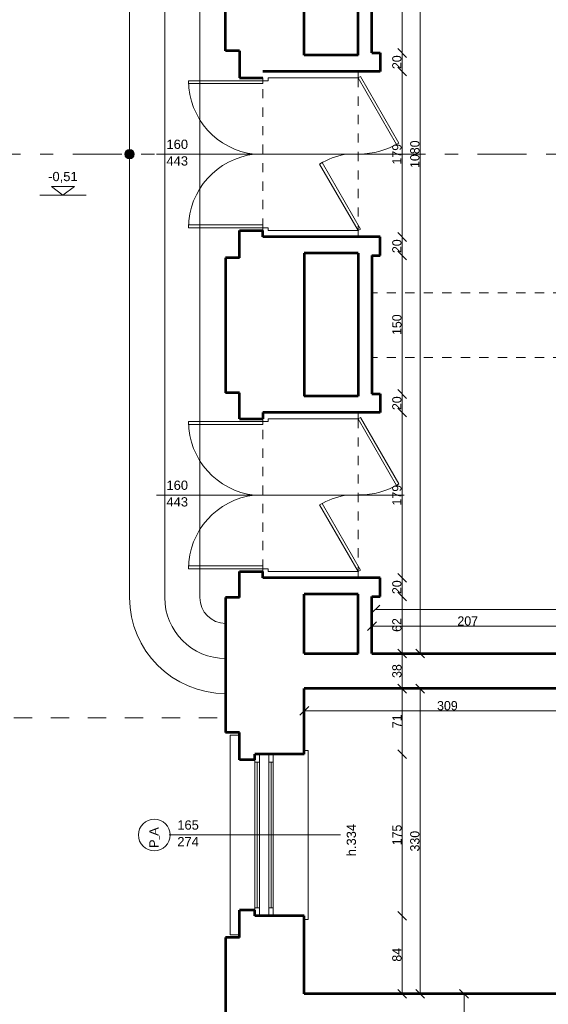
# Model space of a CAD drawing. Header units: inches. Extents: x -21887 to 84279, y -131485 to 67836.
# Tile 51 of 256: x -9625 to -3914, y 67 to 10716. Entities that reach past the tile are written whole.
import ezdxf

# ---------------------------------------------------------------- set-up
doc = ezdxf.new("R2010")
doc.units = ezdxf.units.IN
doc.header["$MEASUREMENT"] = 0
for name, pattern in [('Dashed', [400, 200, -200]), ('Dashed copy', [200, 100, -100]), ('Double Dashed', [1093.611073, 529.166651, -211.666656, 141.111112, -211.666656]), ('Long Dashed', [1058.333302, 634.99999, -423.333311])]:
    doc.linetypes.add(name, pattern=pattern)
doc.layers.get('0').update_dxf_attribs({"lineweight": 13})
doc.layers.get('Defpoints').update_dxf_attribs({"lineweight": 13})
for name, color, linetype, lineweight in [('AI_MURY', 7, 'Continuous', 53), ('Dimensioning', 7, 'Continuous', 13), ('DRZWI', 7, 'Continuous', 13), ('PODCIAGI', 7, 'Continuous', 13), ('schodzy', 7, 'Continuous', 13)]:
    doc.layers.add(name, color=color, linetype=linetype, lineweight=lineweight)
doc.styles.add('GENERATED_STYLE_7', font='txt')
doc.styles.add('Style-Courier New', font='txt')
doc.dimstyles.new('Dimstyle_4', dxfattribs={"dimtxt": 100, "dimasz": 95, "dimexe": 0, "dimexo": 0, "dimgap": 0.09, "dimtad": 1, "dimdec": 0, "dimlfac": 0.1, "dimzin": 0, "dimdsep": 46, "dimlunit": 5, "dimtxsty": 'GENERATED_STYLE_7', "dimblk": 'ARROWHEAD_6', "dimcen": 0.09, "dimclrd": 161, "dimclre": 161, "dimclrt": 7, "dimadec": 0, "dimazin": 0, "dimtfac": 1, "dimtdec": 0, "dimtmove": 0, "dimatfit": 3, "dimfxl": 0, "dimtolj": 1, "dimtzin": 0, "dimarcsym": 0})
doc.dimstyles.new('Dimstyle_5', dxfattribs={"dimtxt": 100, "dimasz": 95, "dimexe": 0.18, "dimexo": 0, "dimgap": 0.09, "dimtad": 1, "dimtih": 1, "dimtoh": 1, "dimdec": 0, "dimlfac": 0.1, "dimzin": 0, "dimdsep": 46, "dimlunit": 5, "dimtxsty": 'GENERATED_STYLE_7', "dimblk": 'ARROWHEAD_6', "dimcen": 0.09, "dimclrd": 161, "dimclre": 161, "dimclrt": 7, "dimadec": 0, "dimazin": 0, "dimtfac": 1, "dimtdec": 0, "dimtmove": 0, "dimatfit": 3, "dimfxl": 0, "dimtolj": 1, "dimtzin": 0, "dimarcsym": 0})

# ---------------------------------------------------------------- blocks, each defined once
blk = doc.blocks.new('ARROWHEAD_6')
at = {"color": 0, "linetype": 'Continuous'}
for p, q in [((0, 0), (-1, 0)), ((-0.5, -0.5), (0.5, 0.5))]:
    blk.add_line(p, q, dxfattribs=at)
blk = doc.blocks.new('*U185')
at = {"layer": 'Defpoints', "color": 0, "linetype": 'Continuous'}
for p in [(-6716, 1023), (-5492, 1023), (-5492, 181)]:
    blk.add_point(p, dxfattribs=at)
at = {"layer": 'Dimensioning', "color": 161, "linetype": 'Continuous', "lineweight": -2}
for p, q in [((-5493, 1023), (-5492, 1023)), ((-5492, 276), (-5492, 928))]:
    blk.add_line(p, q, dxfattribs=at)
at = {"layer": 'Dimensioning', "color": 161, "linetype": 'Continuous', "lineweight": -2, "xscale": 95, "yscale": 95, "zscale": 95}
for p, rotation in [((-5492, 1023), 90), ((-5492, 181), 270)]:
    blk.add_blockref('ARROWHEAD_6', p, dxfattribs=dict(at, rotation=rotation))
at = {"layer": 'Dimensioning', "color": 7, "linetype": 'Continuous', "insert": (-5549, 602), "char_height": 100, "attachment_point": 5, "rotation": 90, "style": 'GENERATED_STYLE_7'}
blk.add_mtext('84', dxfattribs=at)
blk = doc.blocks.new('*D1915')
at = {"layer": 'Defpoints'}
for p in [(-6716, 1023), (-5492, 1023), (-5492, 602), (-5492, 181)]:
    blk.add_point(p, dxfattribs=at)
at = {"layer": 'Dimensioning', "color": 161, "linetype": 'Continuous'}
blk.add_blockref('*U185', (0, 0), dxfattribs=at)
blk = doc.blocks.new('*U186')
at = {"layer": 'Defpoints', "color": 0, "linetype": 'Continuous'}
for p in [(-6741, 2773), (-5492, 2773), (-6716, 1023)]:
    blk.add_point(p, dxfattribs=at)
at = {"layer": 'Dimensioning', "color": 161, "linetype": 'Continuous', "lineweight": -2}
for p, q in [((-5493, 2773), (-5492, 2773)), ((-5492, 1118), (-5492, 2678)), ((-5493, 1023), (-5492, 1023))]:
    blk.add_line(p, q, dxfattribs=at)
at = {"layer": 'Dimensioning', "color": 161, "linetype": 'Continuous', "lineweight": -2, "xscale": 95, "yscale": 95, "zscale": 95}
for p, rotation in [((-5492, 2773), 90), ((-5492, 1023), 270)]:
    blk.add_blockref('ARROWHEAD_6', p, dxfattribs=dict(at, rotation=rotation))
at = {"layer": 'Dimensioning', "color": 7, "linetype": 'Continuous', "insert": (-5548, 1898), "char_height": 100, "attachment_point": 5, "rotation": 90, "style": 'GENERATED_STYLE_7'}
blk.add_mtext('175', dxfattribs=at)
blk = doc.blocks.new('*D1916')
at = {"layer": 'Defpoints'}
for p in [(-6741, 2773), (-5492, 2773), (-5492, 1898), (-6716, 1023)]:
    blk.add_point(p, dxfattribs=at)
at = {"layer": 'Dimensioning', "color": 161, "linetype": 'Continuous'}
blk.add_blockref('*U186', (0, 0), dxfattribs=at)
blk = doc.blocks.new('*U187')
at = {"layer": 'Defpoints', "color": 0, "linetype": 'Continuous'}
for p in [(-5492, 3481), (-5474, 3481), (-6741, 2773)]:
    blk.add_point(p, dxfattribs=at)
at = {"layer": 'Dimensioning', "color": 161, "linetype": 'Continuous', "lineweight": -2}
for p, q in [((-5492, 3481), (-5492, 3481)), ((-5492, 2868), (-5492, 3386)), ((-5493, 2773), (-5492, 2773))]:
    blk.add_line(p, q, dxfattribs=at)
at = {"layer": 'Dimensioning', "color": 161, "linetype": 'Continuous', "lineweight": -2, "xscale": 95, "yscale": 95, "zscale": 95}
for p, rotation in [((-5492, 3481), 90), ((-5492, 2773), 270)]:
    blk.add_blockref('ARROWHEAD_6', p, dxfattribs=dict(at, rotation=rotation))
at = {"layer": 'Dimensioning', "color": 7, "linetype": 'Continuous', "insert": (-5547, 3127), "char_height": 100, "attachment_point": 5, "rotation": 90, "style": 'GENERATED_STYLE_7'}
blk.add_mtext('71', dxfattribs=at)
blk = doc.blocks.new('*D1917')
at = {"layer": 'Defpoints'}
for p in [(-5492, 3481), (-5474, 3481), (-5492, 3127), (-6741, 2773)]:
    blk.add_point(p, dxfattribs=at)
at = {"layer": 'Dimensioning', "color": 161, "linetype": 'Continuous'}
blk.add_blockref('*U187', (0, 0), dxfattribs=at)
blk = doc.blocks.new('*U188')
at = {"layer": 'Defpoints', "color": 0, "linetype": 'Continuous'}
for p in [(-5492, 3861), (-5474, 3861), (-5474, 3481)]:
    blk.add_point(p, dxfattribs=at)
at = {"layer": 'Dimensioning', "color": 161, "linetype": 'Continuous', "lineweight": -2}
for p, q in [((-5492, 3861), (-5492, 3861)), ((-5492, 3576), (-5492, 3766)), ((-5492, 3481), (-5492, 3481))]:
    blk.add_line(p, q, dxfattribs=at)
at = {"layer": 'Dimensioning', "color": 161, "linetype": 'Continuous', "lineweight": -2, "xscale": 95, "yscale": 95, "zscale": 95}
for p, rotation in [((-5492, 3861), 90), ((-5492, 3481), 270)]:
    blk.add_blockref('ARROWHEAD_6', p, dxfattribs=dict(at, rotation=rotation))
at = {"layer": 'Dimensioning', "color": 7, "linetype": 'Continuous', "insert": (-5549, 3671), "char_height": 100, "attachment_point": 5, "rotation": 90, "style": 'GENERATED_STYLE_7'}
blk.add_mtext('38', dxfattribs=at)
blk = doc.blocks.new('*D1918')
at = {"layer": 'Defpoints'}
for p in [(-5492, 3861), (-5474, 3861), (-5492, 3671), (-5474, 3481)]:
    blk.add_point(p, dxfattribs=at)
at = {"layer": 'Dimensioning', "color": 161, "linetype": 'Continuous'}
blk.add_blockref('*U188', (0, 0), dxfattribs=at)
blk = doc.blocks.new('*U189')
at = {"layer": 'Defpoints', "color": 0, "linetype": 'Continuous'}
for p in [(-5729, 4478), (-5492, 4478), (-5474, 3861)]:
    blk.add_point(p, dxfattribs=at)
at = {"layer": 'Dimensioning', "color": 161, "linetype": 'Continuous', "lineweight": -2}
for p, q in [((-5493, 4478), (-5492, 4478)), ((-5492, 3956), (-5492, 4383)), ((-5492, 3861), (-5492, 3861))]:
    blk.add_line(p, q, dxfattribs=at)
at = {"layer": 'Dimensioning', "color": 161, "linetype": 'Continuous', "lineweight": -2, "xscale": 95, "yscale": 95, "zscale": 95}
for p, rotation in [((-5492, 4478), 90), ((-5492, 3861), 270)]:
    blk.add_blockref('ARROWHEAD_6', p, dxfattribs=dict(at, rotation=rotation))
at = {"layer": 'Dimensioning', "color": 7, "linetype": 'Continuous', "insert": (-5549, 4169), "char_height": 100, "attachment_point": 5, "rotation": 90, "style": 'GENERATED_STYLE_7'}
blk.add_mtext('62', dxfattribs=at)
blk = doc.blocks.new('*D1919')
at = {"layer": 'Defpoints'}
for p in [(-5729, 4478), (-5492, 4478), (-5492, 4169), (-5474, 3861)]:
    blk.add_point(p, dxfattribs=at)
at = {"layer": 'Dimensioning', "color": 161, "linetype": 'Continuous'}
blk.add_blockref('*U189', (0, 0), dxfattribs=at)
blk = doc.blocks.new('*U190')
at = {"layer": 'Defpoints', "color": 0, "linetype": 'Continuous'}
for p in [(-5729, 4678), (-5492, 4678), (-5729, 4478)]:
    blk.add_point(p, dxfattribs=at)
at = {"layer": 'Dimensioning', "color": 161, "linetype": 'Continuous', "lineweight": -2}
for p, q in [((-5493, 4678), (-5492, 4678)), ((-5492, 4573), (-5492, 4583)), ((-5493, 4478), (-5492, 4478))]:
    blk.add_line(p, q, dxfattribs=at)
at = {"layer": 'Dimensioning', "color": 161, "linetype": 'Continuous', "lineweight": -2, "xscale": 95, "yscale": 95, "zscale": 95}
for p, rotation in [((-5492, 4678), 90), ((-5492, 4478), 270)]:
    blk.add_blockref('ARROWHEAD_6', p, dxfattribs=dict(at, rotation=rotation))
at = {"layer": 'Dimensioning', "color": 7, "linetype": 'Continuous', "insert": (-5549, 4578), "char_height": 100, "attachment_point": 5, "rotation": 90, "style": 'GENERATED_STYLE_7'}
blk.add_mtext('20', dxfattribs=at)
blk = doc.blocks.new('*D1920')
at = {"layer": 'Defpoints'}
for p in [(-5729, 4678), (-5492, 4678), (-5729, 4478), (-5492, 4578)]:
    blk.add_point(p, dxfattribs=at)
at = {"layer": 'Dimensioning', "color": 161, "linetype": 'Continuous'}
blk.add_blockref('*U190', (0, 0), dxfattribs=at)
blk = doc.blocks.new('*U191')
at = {"layer": 'Defpoints', "color": 0, "linetype": 'Continuous'}
for p in [(-5729, 6468), (-5492, 6468), (-5729, 4678)]:
    blk.add_point(p, dxfattribs=at)
at = {"layer": 'Dimensioning', "color": 161, "linetype": 'Continuous', "lineweight": -2}
for p, q in [((-5493, 6468), (-5492, 6468)), ((-5492, 4773), (-5492, 6373)), ((-5493, 4678), (-5492, 4678))]:
    blk.add_line(p, q, dxfattribs=at)
at = {"layer": 'Dimensioning', "color": 161, "linetype": 'Continuous', "lineweight": -2, "xscale": 95, "yscale": 95, "zscale": 95}
for p, rotation in [((-5492, 6468), 90), ((-5492, 4678), 270)]:
    blk.add_blockref('ARROWHEAD_6', p, dxfattribs=dict(at, rotation=rotation))
at = {"layer": 'Dimensioning', "color": 7, "linetype": 'Continuous', "insert": (-5549, 5573), "char_height": 100, "attachment_point": 5, "rotation": 90, "style": 'GENERATED_STYLE_7'}
blk.add_mtext('179', dxfattribs=at)
blk = doc.blocks.new('*D1921')
at = {"layer": 'Defpoints'}
for p in [(-5729, 6468), (-5492, 6468), (-5492, 5573), (-5729, 4678)]:
    blk.add_point(p, dxfattribs=at)
at = {"layer": 'Dimensioning', "color": 161, "linetype": 'Continuous'}
blk.add_blockref('*U191', (0, 0), dxfattribs=at)
blk = doc.blocks.new('*U192')
at = {"layer": 'Defpoints', "color": 0, "linetype": 'Continuous'}
for p in [(-5729, 6668), (-5492, 6668), (-5729, 6468)]:
    blk.add_point(p, dxfattribs=at)
at = {"layer": 'Dimensioning', "color": 161, "linetype": 'Continuous', "lineweight": -2}
for p, q in [((-5493, 6668), (-5492, 6668)), ((-5492, 6563), (-5492, 6573)), ((-5493, 6468), (-5492, 6468))]:
    blk.add_line(p, q, dxfattribs=at)
at = {"layer": 'Dimensioning', "color": 161, "linetype": 'Continuous', "lineweight": -2, "xscale": 95, "yscale": 95, "zscale": 95}
for p, rotation in [((-5492, 6668), 90), ((-5492, 6468), 270)]:
    blk.add_blockref('ARROWHEAD_6', p, dxfattribs=dict(at, rotation=rotation))
at = {"layer": 'Dimensioning', "color": 7, "linetype": 'Continuous', "insert": (-5549, 6568), "char_height": 100, "attachment_point": 5, "rotation": 90, "style": 'GENERATED_STYLE_7'}
blk.add_mtext('20', dxfattribs=at)
blk = doc.blocks.new('*D1922')
at = {"layer": 'Defpoints'}
for p in [(-5729, 6668), (-5492, 6668), (-5492, 6568), (-5729, 6468)]:
    blk.add_point(p, dxfattribs=at)
at = {"layer": 'Dimensioning', "color": 161, "linetype": 'Continuous'}
blk.add_blockref('*U192', (0, 0), dxfattribs=at)
blk = doc.blocks.new('*U193')
at = {"layer": 'Defpoints', "color": 0, "linetype": 'Continuous'}
for p in [(-5729, 8166), (-5492, 8166), (-5729, 6668)]:
    blk.add_point(p, dxfattribs=at)
at = {"layer": 'Dimensioning', "color": 161, "linetype": 'Continuous', "lineweight": -2}
for p, q in [((-5493, 8166), (-5492, 8166)), ((-5492, 6763), (-5492, 8071)), ((-5493, 6668), (-5492, 6668))]:
    blk.add_line(p, q, dxfattribs=at)
at = {"layer": 'Dimensioning', "color": 161, "linetype": 'Continuous', "lineweight": -2, "xscale": 95, "yscale": 95, "zscale": 95}
for p, rotation in [((-5492, 8166), 90), ((-5492, 6668), 270)]:
    blk.add_blockref('ARROWHEAD_6', p, dxfattribs=dict(at, rotation=rotation))
at = {"layer": 'Dimensioning', "color": 7, "linetype": 'Continuous', "insert": (-5549, 7417), "char_height": 100, "attachment_point": 5, "rotation": 90, "style": 'GENERATED_STYLE_7'}
blk.add_mtext('150', dxfattribs=at)
blk = doc.blocks.new('*D1923')
at = {"layer": 'Defpoints'}
for p in [(-5729, 8166), (-5492, 8166), (-5492, 7417), (-5729, 6668)]:
    blk.add_point(p, dxfattribs=at)
at = {"layer": 'Dimensioning', "color": 161, "linetype": 'Continuous'}
blk.add_blockref('*U193', (0, 0), dxfattribs=at)
blk = doc.blocks.new('*U194')
at = {"layer": 'Defpoints', "color": 0, "linetype": 'Continuous'}
for p in [(-5729, 8366), (-5492, 8366), (-5729, 8166)]:
    blk.add_point(p, dxfattribs=at)
at = {"layer": 'Dimensioning', "color": 161, "linetype": 'Continuous', "lineweight": -2}
for p, q in [((-5493, 8366), (-5492, 8366)), ((-5492, 8261), (-5492, 8271)), ((-5493, 8166), (-5492, 8166))]:
    blk.add_line(p, q, dxfattribs=at)
at = {"layer": 'Dimensioning', "color": 161, "linetype": 'Continuous', "lineweight": -2, "xscale": 95, "yscale": 95, "zscale": 95}
for p, rotation in [((-5492, 8366), 90), ((-5492, 8166), 270)]:
    blk.add_blockref('ARROWHEAD_6', p, dxfattribs=dict(at, rotation=rotation))
at = {"layer": 'Dimensioning', "color": 7, "linetype": 'Continuous', "insert": (-5549, 8266), "char_height": 100, "attachment_point": 5, "rotation": 90, "style": 'GENERATED_STYLE_7'}
blk.add_mtext('20', dxfattribs=at)
blk = doc.blocks.new('*D1924')
at = {"layer": 'Defpoints'}
for p in [(-5729, 8366), (-5492, 8366), (-5492, 8266), (-5729, 8166)]:
    blk.add_point(p, dxfattribs=at)
at = {"layer": 'Dimensioning', "color": 161, "linetype": 'Continuous'}
blk.add_blockref('*U194', (0, 0), dxfattribs=at)
blk = doc.blocks.new('*U195')
at = {"layer": 'Defpoints', "color": 0, "linetype": 'Continuous'}
for p in [(-5729, 10156), (-5492, 10156), (-5729, 8366)]:
    blk.add_point(p, dxfattribs=at)
at = {"layer": 'Dimensioning', "color": 161, "linetype": 'Continuous', "lineweight": -2}
for p, q in [((-5493, 10156), (-5492, 10156)), ((-5492, 8461), (-5492, 10061)), ((-5493, 8366), (-5492, 8366))]:
    blk.add_line(p, q, dxfattribs=at)
at = {"layer": 'Dimensioning', "color": 161, "linetype": 'Continuous', "lineweight": -2, "xscale": 95, "yscale": 95, "zscale": 95}
for p, rotation in [((-5492, 10156), 90), ((-5492, 8366), 270)]:
    blk.add_blockref('ARROWHEAD_6', p, dxfattribs=dict(at, rotation=rotation))
at = {"layer": 'Dimensioning', "color": 7, "linetype": 'Continuous', "insert": (-5549, 9261), "char_height": 100, "attachment_point": 5, "rotation": 90, "style": 'GENERATED_STYLE_7'}
blk.add_mtext('179', dxfattribs=at)
blk = doc.blocks.new('*D1925')
at = {"layer": 'Defpoints'}
for p in [(-5729, 10156), (-5492, 10156), (-5492, 9261), (-5729, 8366)]:
    blk.add_point(p, dxfattribs=at)
at = {"layer": 'Dimensioning', "color": 161, "linetype": 'Continuous'}
blk.add_blockref('*U195', (0, 0), dxfattribs=at)
blk = doc.blocks.new('*U196')
at = {"layer": 'Defpoints', "color": 0, "linetype": 'Continuous'}
for p in [(-5729, 10356), (-5492, 10356), (-5729, 10156)]:
    blk.add_point(p, dxfattribs=at)
at = {"layer": 'Dimensioning', "color": 161, "linetype": 'Continuous', "lineweight": -2}
for p, q in [((-5493, 10356), (-5492, 10356)), ((-5492, 10251), (-5492, 10261)), ((-5493, 10156), (-5492, 10156))]:
    blk.add_line(p, q, dxfattribs=at)
at = {"layer": 'Dimensioning', "color": 161, "linetype": 'Continuous', "lineweight": -2, "xscale": 95, "yscale": 95, "zscale": 95}
for p, rotation in [((-5492, 10356), 90), ((-5492, 10156), 270)]:
    blk.add_blockref('ARROWHEAD_6', p, dxfattribs=dict(at, rotation=rotation))
at = {"layer": 'Dimensioning', "color": 7, "linetype": 'Continuous', "insert": (-5549, 10256), "char_height": 100, "attachment_point": 5, "rotation": 90, "style": 'GENERATED_STYLE_7'}
blk.add_mtext('20', dxfattribs=at)
blk = doc.blocks.new('*D1926')
at = {"layer": 'Defpoints'}
for p in [(-5729, 10356), (-5492, 10356), (-5492, 10256), (-5729, 10156)]:
    blk.add_point(p, dxfattribs=at)
at = {"layer": 'Dimensioning', "color": 161, "linetype": 'Continuous'}
blk.add_blockref('*U196', (0, 0), dxfattribs=at)
blk = doc.blocks.new('*U197')
at = {"layer": 'Defpoints', "color": 0, "linetype": 'Continuous'}
for p in [(-5729, 11853), (-5492, 11853), (-5729, 10356)]:
    blk.add_point(p, dxfattribs=at)
at = {"layer": 'Dimensioning', "color": 161, "linetype": 'Continuous', "lineweight": -2}
for p, q in [((-5493, 11853), (-5492, 11853)), ((-5492, 10451), (-5492, 11758)), ((-5493, 10356), (-5492, 10356))]:
    blk.add_line(p, q, dxfattribs=at)
at = {"layer": 'Dimensioning', "color": 161, "linetype": 'Continuous', "lineweight": -2, "xscale": 95, "yscale": 95, "zscale": 95}
for p, rotation in [((-5492, 11853), 90), ((-5492, 10356), 270)]:
    blk.add_blockref('ARROWHEAD_6', p, dxfattribs=dict(at, rotation=rotation))
at = {"layer": 'Dimensioning', "color": 7, "linetype": 'Continuous', "insert": (-5549, 11104), "char_height": 100, "attachment_point": 5, "rotation": 90, "style": 'GENERATED_STYLE_7'}
blk.add_mtext('150', dxfattribs=at)
blk = doc.blocks.new('*D1927')
at = {"layer": 'Defpoints'}
for p in [(-5729, 11853), (-5492, 11853), (-5492, 11104), (-5729, 10356)]:
    blk.add_point(p, dxfattribs=at)
at = {"layer": 'Dimensioning', "color": 161, "linetype": 'Continuous'}
blk.add_blockref('*U197', (0, 0), dxfattribs=at)
blk = doc.blocks.new('*U238')
at = {"layer": 'Defpoints', "color": 0, "linetype": 'Continuous'}
for p in [(-5298, 3481), (-5298, 3481), (-5298, 181)]:
    blk.add_point(p, dxfattribs=at)
at = {"layer": 'Dimensioning', "color": 161, "linetype": 'Continuous', "lineweight": -2}
blk.add_line((-5298, 276), (-5298, 3386), dxfattribs=at)
at = {"layer": 'Dimensioning', "color": 161, "linetype": 'Continuous', "lineweight": -2, "xscale": 95, "yscale": 95, "zscale": 95}
for p, rotation in [((-5298, 3481), 90), ((-5298, 181), 270)]:
    blk.add_blockref('ARROWHEAD_6', p, dxfattribs=dict(at, rotation=rotation))
at = {"layer": 'Dimensioning', "color": 7, "linetype": 'Continuous', "insert": (-5355, 1831), "char_height": 100, "attachment_point": 5, "rotation": 90, "style": 'GENERATED_STYLE_7'}
blk.add_mtext('330', dxfattribs=at)
blk = doc.blocks.new('*D2005')
at = {"layer": 'Defpoints'}
for p in [(-5298, 3481), (-5298, 3481), (-5298, 1831), (-5298, 181)]:
    blk.add_point(p, dxfattribs=at)
at = {"layer": 'Dimensioning', "color": 161, "linetype": 'Continuous'}
blk.add_blockref('*U238', (0, 0), dxfattribs=at)
blk = doc.blocks.new('*U251')
at = {"layer": 'Defpoints', "color": 0, "linetype": 'Continuous'}
for p in [(-5109, 181), (-4824, 181), (-5151, -419)]:
    blk.add_point(p, dxfattribs=at)
at = {"layer": 'Dimensioning', "color": 161, "linetype": 'Continuous', "lineweight": -2}
for p, q in [((-4824, 181), (-4824, 181)), ((-4824, -324), (-4824, 86)), ((-4824, -419), (-4824, -419))]:
    blk.add_line(p, q, dxfattribs=at)
at = {"layer": 'Dimensioning', "color": 161, "linetype": 'Continuous', "lineweight": -2, "xscale": 95, "yscale": 95, "zscale": 95}
for p, rotation in [((-4824, 181), 90), ((-4824, -419), 270)]:
    blk.add_blockref('ARROWHEAD_6', p, dxfattribs=dict(at, rotation=rotation))
at = {"layer": 'Dimensioning', "color": 7, "linetype": 'Continuous', "insert": (-4880, -119), "char_height": 100, "attachment_point": 5, "rotation": 90, "style": 'GENERATED_STYLE_7'}
blk.add_mtext('60', dxfattribs=at)
blk = doc.blocks.new('*D2019')
at = {"layer": 'Defpoints'}
for p in [(-5109, 181), (-4824, 181), (-4824, -119), (-5151, -419)]:
    blk.add_point(p, dxfattribs=at)
at = {"layer": 'Dimensioning', "color": 161, "linetype": 'Continuous'}
blk.add_blockref('*U251', (0, 0), dxfattribs=at)
blk = doc.blocks.new('*U252')
at = {"layer": 'Defpoints', "color": 0, "linetype": 'Continuous'}
for p in [(-5298, 14661), (-5298, 14661), (-5298, 3861)]:
    blk.add_point(p, dxfattribs=at)
at = {"layer": 'Dimensioning', "color": 161, "linetype": 'Continuous', "lineweight": -2}
blk.add_line((-5298, 3956), (-5298, 14566), dxfattribs=at)
at = {"layer": 'Dimensioning', "color": 161, "linetype": 'Continuous', "lineweight": -2, "xscale": 95, "yscale": 95, "zscale": 95}
for p, rotation in [((-5298, 14661), 90), ((-5298, 3861), 270)]:
    blk.add_blockref('ARROWHEAD_6', p, dxfattribs=dict(at, rotation=rotation))
at = {"layer": 'Dimensioning', "color": 7, "linetype": 'Continuous', "insert": (-5355, 9261), "char_height": 100, "attachment_point": 5, "rotation": 90, "style": 'GENERATED_STYLE_7'}
blk.add_mtext('1080', dxfattribs=at)
blk = doc.blocks.new('*D2020')
at = {"layer": 'Defpoints'}
for p in [(-5298, 14661), (-5298, 14661), (-5298, 9261), (-5298, 3861)]:
    blk.add_point(p, dxfattribs=at)
at = {"layer": 'Dimensioning', "color": 161, "linetype": 'Continuous'}
blk.add_blockref('*U252', (0, 0), dxfattribs=at)
blk = doc.blocks.new('*U1072')
at = {"layer": 'Defpoints', "color": 0, "linetype": 'Continuous'}
for p in [(-5783, 4303), (277, 4337), (277, 4233)]:
    blk.add_point(p, dxfattribs=at)
at = {"layer": 'Dimensioning', "color": 161, "linetype": 'Continuous', "lineweight": -2}
for p, q in [((-5783, 4337), (-5783, 4338)), ((-5688, 4337), (182, 4337)), ((277, 4337), (277, 4338))]:
    blk.add_line(p, q, dxfattribs=at)
at = {"layer": 'Dimensioning', "color": 161, "linetype": 'Continuous', "lineweight": -2, "xscale": 95, "yscale": 95, "zscale": 95, "rotation": 180}
blk.add_blockref('ARROWHEAD_6', (-5783, 4337), dxfattribs=at)
at = {"layer": 'Dimensioning', "color": 161, "linetype": 'Continuous', "lineweight": -2, "xscale": 95, "yscale": 95, "zscale": 95}
blk.add_blockref('ARROWHEAD_6', (277, 4337), dxfattribs=at)
at = {"layer": 'Dimensioning', "color": 7, "linetype": 'Continuous', "insert": (-2753, 4394), "char_height": 100, "attachment_point": 5, "style": 'GENERATED_STYLE_7'}
blk.add_mtext('606', dxfattribs=at)
blk = doc.blocks.new('*D2021')
at = {"layer": 'Defpoints'}
for p in [(-5783, 4303), (-2753, 4337), (277, 4337), (277, 4233)]:
    blk.add_point(p, dxfattribs=at)
at = {"layer": 'Dimensioning', "color": 161, "linetype": 'Continuous'}
blk.add_blockref('*U1072', (0, 0), dxfattribs=at)
blk = doc.blocks.new('*U1176')
at = {"layer": 'Defpoints', "color": 0, "linetype": 'Continuous'}
for p in [(-3459, 3481), (-6549, 3233), (-3459, 3240)]:
    blk.add_point(p, dxfattribs=at)
at = {"layer": 'Dimensioning', "color": 161, "linetype": 'Continuous', "lineweight": -2}
for p, q in [((-6549, 3240), (-6549, 3240)), ((-6454, 3240), (-3554, 3240)), ((-3459, 3240), (-3459, 3240))]:
    blk.add_line(p, q, dxfattribs=at)
at = {"layer": 'Dimensioning', "color": 161, "linetype": 'Continuous', "lineweight": -2, "xscale": 95, "yscale": 95, "zscale": 95, "rotation": 180}
blk.add_blockref('ARROWHEAD_6', (-6549, 3240), dxfattribs=at)
at = {"layer": 'Dimensioning', "color": 161, "linetype": 'Continuous', "lineweight": -2, "xscale": 95, "yscale": 95, "zscale": 95}
blk.add_blockref('ARROWHEAD_6', (-3459, 3240), dxfattribs=at)
at = {"layer": 'Dimensioning', "color": 7, "linetype": 'Continuous', "insert": (-5004, 3296), "char_height": 100, "attachment_point": 5, "style": 'GENERATED_STYLE_7'}
blk.add_mtext('309', dxfattribs=at)
blk = doc.blocks.new('*D2179')
at = {"layer": 'Defpoints'}
for p in [(-3459, 3481), (-6549, 3233), (-5004, 3240), (-3459, 3240)]:
    blk.add_point(p, dxfattribs=at)
at = {"layer": 'Dimensioning', "color": 161, "linetype": 'Continuous'}
blk.add_blockref('*U1176', (0, 0), dxfattribs=at)
blk = doc.blocks.new('*U1398')
at = {"layer": 'Defpoints', "color": 0, "linetype": 'Continuous'}
for p in [(-5819, 4280), (-3749, 4156), (-3749, 3981)]:
    blk.add_point(p, dxfattribs=at)
at = {"layer": 'Dimensioning', "color": 161, "linetype": 'Continuous', "lineweight": -2}
for p, q in [((-5819, 4156), (-5819, 4156)), ((-5724, 4156), (-3844, 4156)), ((-3749, 4156), (-3749, 4156))]:
    blk.add_line(p, q, dxfattribs=at)
at = {"layer": 'Dimensioning', "color": 161, "linetype": 'Continuous', "lineweight": -2, "xscale": 95, "yscale": 95, "zscale": 95, "rotation": 180}
blk.add_blockref('ARROWHEAD_6', (-5819, 4156), dxfattribs=at)
at = {"layer": 'Dimensioning', "color": 161, "linetype": 'Continuous', "lineweight": -2, "xscale": 95, "yscale": 95, "zscale": 95}
blk.add_blockref('ARROWHEAD_6', (-3749, 4156), dxfattribs=at)
at = {"layer": 'Dimensioning', "color": 7, "linetype": 'Continuous', "insert": (-4784, 4212), "char_height": 100, "attachment_point": 5, "style": 'GENERATED_STYLE_7'}
blk.add_mtext('207', dxfattribs=at)
blk = doc.blocks.new('*D2606')
at = {"layer": 'Defpoints'}
for p in [(-5819, 4280), (-4784, 4156), (-3749, 4156), (-3749, 3981)]:
    blk.add_point(p, dxfattribs=at)
at = {"layer": 'Dimensioning', "color": 161, "linetype": 'Continuous'}
blk.add_blockref('*U1398', (0, 0), dxfattribs=at)

msp = doc.modelspace()

# ---------------------------------------------------------------- hatches: boundary and pattern name
at = {"layer": 'DRZWI'}
msp.add_hatch(color=9, dxfattribs=at).paths.add_polyline_path([(-8387.5, 9260.7, 1), (-8487.5, 9260.7, 1)], flags=16)

# ---------------------------------------------------------------- linework, layer by layer
at = {"layer": 'AI_MURY', "color": 7, "linetype": 'Continuous'}
for p, q in [((-7399.5, 10380.7), (-7399.5, 11840.7)), ((-6549.5, 10330.7), (-6549.5, 11878.2)), ((-5969.5, 10330.7), (-5969.5, 11878.2)), ((-5819.5, 10355.7), (-5819.5, 11853.2)), ((-7249.5, 10380.7), (-7399.5, 10380.7)), ((-7249.5, 10380.7), (-7249.5, 10085.7)), ((-5969.5, 10330.7), (-6549.5, 10330.7)), ((-5819.5, 10355.7), (-5729.5, 10355.7)), ((-5729.5, 10355.7), (-5729.5, 10155.7)), ((-5729.5, 10155.7), (-6999.5, 10155.7)), ((-7249.5, 10085.7), (-6999.5, 10085.7)), ((-7249.5, 8140.7), (-7249.5, 8435.7)), ((-7249.5, 8435.7), (-6999.5, 8435.7)), ((-6999.5, 8365.7), (-6999.5, 8435.7)), ((-5729.5, 8365.7), (-6999.5, 8365.7)), ((-5729.5, 8165.7), (-5729.5, 8365.7)), ((-7399.5, 8140.7), (-7399.5, 6680.7)), ((-7249.5, 8140.7), (-7399.5, 8140.7)), ((-5969.5, 8190.7), (-6549.5, 8190.7)), ((-6549.5, 8190.7), (-6549.5, 6643.2)), ((-5969.5, 8190.7), (-5969.5, 6643.2)), ((-5819.5, 8165.7), (-5729.5, 8165.7)), ((-5819.5, 8165.7), (-5819.5, 6668.2)), ((-7249.5, 6680.7), (-7399.5, 6680.7)), ((-7249.5, 6398.6), (-7249.5, 6680.7)), ((-5969.5, 6643.2), (-6549.5, 6643.2)), ((-5819.5, 6668.2), (-5729.5, 6668.2)), ((-5729.5, 6668.2), (-5729.5, 6468.2)), ((-7249.5, 6398.6), (-6999.5, 6398.6)), ((-6999.5, 6468.2), (-6999.5, 6398.2)), ((-5729.5, 6468.2), (-6999.5, 6468.2)), ((-7249.5, 4465.7), (-7249.5, 4748.2)), ((-7249.5, 4748.2), (-6999.5, 4748.2)), ((-6999.5, 4678.2), (-6999.5, 4748.2)), ((-5729.5, 4678.2), (-6999.5, 4678.2)), ((-5729.5, 4478.2), (-5729.5, 4678.2)), ((-6549.5, 3860.7), (-6549.5, 4503.2)), ((-5969.5, 4503.2), (-6549.5, 4503.2)), ((-5969.5, 3860.7), (-5969.5, 4503.2)), ((-5819.5, 3860.7), (-5819.5, 4478.2)), ((-5819.5, 4478.2), (-5729.5, 4478.2)), ((-7399.5, 4465.7), (-7399.5, 3005.7)), ((-7249.5, 4465.7), (-7399.5, 4465.7)), ((-6549.5, 3860.7), (-5969.5, 3860.7)), ((-5819.5, 3860.7), (-3749.5, 3860.7)), ((-3459.5, 3480.7), (-6549.5, 3480.7)), ((-6549.5, 2773.2), (-6549.5, 3480.7)), ((-7249.5, 3005.7), (-7399.5, 3005.7)), ((-7249.5, 2710.7), (-7249.5, 3005.7)), ((-7084.5, 2710.7), (-7084.5, 2773.2)), ((-6549.5, 2773.2), (-7084.5, 2773.2)), ((-7084.5, 2710.7), (-7249.5, 2710.7)), ((-7084.5, 1085.7), (-7249.5, 1085.7)), ((-7249.5, 790.7), (-7249.5, 1085.7)), ((-7084.5, 1023.2), (-7084.5, 1085.7)), ((-6549.5, 1023.2), (-7084.5, 1023.2)), ((-6549.5, 180.7), (-6549.5, 1023.2)), ((-7249.5, 790.7), (-7399.5, 790.7)), ((-7399.5, 790.7), (-7399.5, -669.3)), ((280.5, 180.7), (-6549.5, 180.7))]:
    msp.add_line(p, q, dxfattribs=at)
at = {"layer": 'DRZWI', "color": 5, "linetype": 'Continuous'}
for p, q in [((-5969.5, 10155.7), (-5969.5, 10085.7)), ((-7799.5, 10055.7), (-7799.5, 10025.7)), ((-6999.5, 10055.7), (-7799.5, 10055.7)), ((-6999.5, 10025.7), (-7799.5, 10025.7)), ((-6999.5, 10085.7), (-6999.5, 10055.7)), ((-6939.5, 10055.7), (-6999.5, 10055.7)), ((-6999.5, 10055.7), (-6999.5, 10025.7)), ((-5970, 10085.7), (-6939.5, 10085.7)), ((-6939.5, 10085.7), (-6939.5, 10055.7)), ((-5943.5, 10100.7), (-5969.5, 10085.7)), ((-5969.5, 10085.7), (-5554.5, 9366.9)), ((-5943.5, 10100.7), (-5528.5, 9381.9)), ((-5528.5, 9381.9), (-5554.5, 9366.9)), ((-8147.3, 9260.7), (-5469.4, 9260.7)), ((-6384.5, 9154.5), (-6358.5, 9169.5)), ((-5943.5, 8450.7), (-6358.5, 9169.5)), ((-5969.5, 8435.7), (-6384.5, 9154.5)), ((-7799.5, 8465.7), (-7799.5, 8495.7)), ((-6999.5, 8495.7), (-7799.5, 8495.7)), ((-6999.5, 8465.7), (-7799.5, 8465.7)), ((-6999.5, 8465.7), (-6999.5, 8495.7)), ((-6939.5, 8465.7), (-6999.5, 8465.7)), ((-6999.5, 8435.7), (-6999.5, 8465.7)), ((-6939.5, 8435.7), (-6939.5, 8465.7)), ((-5969.5, 8435.7), (-6939.5, 8435.7)), ((-5969.5, 8435.7), (-5943.5, 8450.7)), ((-5969.5, 8365.7), (-5969.5, 8435.7)), ((-6999.5, 6398.2), (-6999.5, 6368.2)), ((-5970, 6398.2), (-6939.5, 6398.2)), ((-6939.5, 6398.2), (-6939.5, 6368.2)), ((-5969.5, 6468.2), (-5969.5, 6398.2)), ((-5943.5, 6413.2), (-5969.5, 6398.2)), ((-5969.5, 6398.2), (-5554.5, 5679.4)), ((-5943.5, 6413.2), (-5528.5, 5694.4)), ((-7799.5, 6368.2), (-7799.5, 6338.2)), ((-6999.5, 6368.2), (-7799.5, 6368.2)), ((-6999.5, 6338.2), (-7799.5, 6338.2)), ((-6939.5, 6368.2), (-6999.5, 6368.2)), ((-6999.5, 6368.2), (-6999.5, 6338.2)), ((-5528.5, 5694.4), (-5554.5, 5679.4)), ((-8147.3, 5573.2), (-5469.4, 5573.2)), ((-6384.5, 5467), (-6358.5, 5482)), ((-5969.5, 4748.2), (-6384.5, 5467)), ((-5943.5, 4763.2), (-6358.5, 5482)), ((-7799.5, 4778.2), (-7799.5, 4808.2)), ((-6999.5, 4808.2), (-7799.5, 4808.2)), ((-6999.5, 4778.2), (-6999.5, 4808.2)), ((-6999.5, 4778.2), (-7799.5, 4778.2)), ((-6939.5, 4778.2), (-6999.5, 4778.2)), ((-6999.5, 4748.2), (-6999.5, 4778.2)), ((-6939.5, 4748.2), (-6939.5, 4778.2)), ((-5969.5, 4748.2), (-6939.5, 4748.2)), ((-5969.5, 4748.2), (-5943.5, 4763.2)), ((-5969.5, 4678.2), (-5969.5, 4748.2))]:
    msp.add_line(p, q, dxfattribs=at)
at = {"layer": 'DRZWI', "color": 5, "linetype": 'Dashed copy'}
for p, q in [((-6999.5, 8465.7), (-6999.5, 10055.7)), ((-5969.5, 10085.7), (-5969.5, 8435.7)), ((-5969.5, 6398.2), (-5969.5, 4748.2)), ((-6999.5, 4778.2), (-6999.5, 6368.2))]:
    msp.add_line(p, q, dxfattribs=at)
at = {"layer": 'DRZWI', "color": 9, "linetype": 'Long Dashed'}
for p, q in [((-9157.9, 8816.2), (-9281.6, 8912)), ((-9281.6, 8912), (-9034.3, 8912)), ((-9157.9, 8816.2), (-9034.3, 8912)), ((-9407, 8816.2), (-8907.2, 8816.2))]:
    msp.add_line(p, q, dxfattribs=at)
at = {"layer": 'DRZWI', "color": 251, "linetype": 'Continuous'}
for p, q in [((-7349.5, 819.3), (-7349.5, 2977.1)), ((-7349.5, 2977.1), (-7249.5, 2977.1)), ((-6549.5, 2813.2), (-6509.5, 2813.2)), ((-6509.5, 983.2), (-6509.5, 2813.2)), ((-6549.5, 983.2), (-6509.5, 983.2)), ((-7349.5, 819.3), (-7249.5, 819.3))]:
    msp.add_line(p, q, dxfattribs=at)
at = {"layer": 'DRZWI', "color": 220, "linetype": 'Continuous'}
for p, q in [((-7034.5, 2685.7), (-7034.5, 2773.2)), ((-6934.5, 2685.7), (-6934.5, 2773.2)), ((-6884.5, 2685.7), (-6884.5, 2773.2)), ((-7084.5, 2685.7), (-7084.5, 2710.7)), ((-7034.5, 2685.7), (-7084.5, 2685.7)), ((-7084.5, 1110.7), (-7084.5, 2685.7)), ((-7059.5, 1110.7), (-7059.5, 2685.7)), ((-7034.5, 1110.7), (-7034.5, 2685.7)), ((-6884.5, 2685.7), (-6934.5, 2685.7)), ((-6934.5, 1110.7), (-6934.5, 2685.7)), ((-6909.5, 1110.7), (-6909.5, 2685.7)), ((-6884.5, 1110.7), (-6884.5, 2685.7)), ((-8009.9, 1898.2), (-6159.1, 1898.2)), ((-7034.5, 1110.7), (-7084.5, 1110.7)), ((-7084.5, 1110.7), (-7084.5, 1085.7)), ((-7034.5, 1110.7), (-7034.5, 1023.2)), ((-6934.5, 1110.7), (-6934.5, 1023.2)), ((-6884.5, 1110.7), (-6934.5, 1110.7)), ((-6884.5, 1110.7), (-6884.5, 1023.2))]:
    msp.add_line(p, q, dxfattribs=at)
at = {"layer": 'DRZWI', "color": 9, "linetype": 'Continuous'}
msp.add_circle((-8437.5, 9260.7), 50, dxfattribs=at)
at = {"layer": 'DRZWI', "color": 220, "linetype": 'Continuous'}
msp.add_circle((-8171.2, 1898.1), 171.3, dxfattribs=at)
at = {"layer": 'DRZWI', "color": 5, "linetype": 'Continuous'}
for centre, radius, start, end in [((-6999.5, 10055.7), 800, 180, 263.5908), ((-5956.5, 10093.2), 830.1, 270, 301.03535), ((-6999.5, 8465.7), 800, 96.4092, 180), ((-5956.5, 8443.2), 830.1, 100.0095, 121.03535), ((-6999.5, 6368.2), 800, 180, 263.5908), ((-5956.5, 6405.7), 830.1, 270, 301.03535), ((-6999.5, 4778.2), 800, 96.4092, 180), ((-5956.5, 4755.7), 830.1, 100.0095, 121.03535)]:
    msp.add_arc(centre, radius, start, end, dxfattribs=at)
at = {"layer": 'PODCIAGI', "color": 7, "linetype": 'Double Dashed'}
msp.add_line((82247, 9260.7), (-13376.4, 9260.7), dxfattribs=at)
at = {"layer": 'PODCIAGI', "color": 7, "linetype": 'Dashed copy'}
for p, q in [((240.5, 7760.7), (-5819.5, 7760.7)), ((240.5, 7060.7), (-5819.5, 7060.7))]:
    msp.add_line(p, q, dxfattribs=at)
at = {"layer": 'PODCIAGI', "color": 9, "linetype": 'Dashed'}
msp.add_line((-13289.5, 3163.2), (-7399.5, 3163.2), dxfattribs=at)
at = {"layer": 'schodzy', "color": 9, "linetype": 'Continuous'}
for p, q in [((-8437.5, 14055.7), (-8437.5, 4465.7)), ((-8058.2, 14055.7), (-8058.2, 4465.7)), ((-7678.8, 14055.7), (-7678.8, 4465.7))]:
    msp.add_line(p, q, dxfattribs=at)
for radius in [1038, 658.7, 279.3]:
    msp.add_arc((-7399.5, 4465.7), radius, 180, 270, dxfattribs=at)

# ---------------------------------------------------------------- texts
at = {"layer": 'DRZWI', "color": 5, "char_height": 100, "width": 606.954, "attachment_point": 1, "line_spacing_factor": 1.079165, "style": 'GENERATED_STYLE_7'}
for insert in [(-8039.1, 9418.3), (-8039.1, 5730.8)]:
    msp.add_mtext('\\fArial|b0|i0|c238|p39;160\\P443', dxfattribs=dict(at, insert=insert))
at = {"layer": 'DRZWI', "color": 9, "insert": (-9157.9, 9069.6), "char_height": 100, "width": 614.783, "attachment_point": 2, "style": 'GENERATED_STYLE_7'}
msp.add_mtext('\\fArial|b0|i0|c238|p39;-0,51', dxfattribs=at)
at = {"layer": 'DRZWI', "color": 220, "insert": (-7922, 2055.8), "char_height": 100, "width": 355.178, "attachment_point": 1, "line_spacing_factor": 1.079079, "style": 'GENERATED_STYLE_7'}
msp.add_mtext('\\fArial|b0|i0|c238|p39;165\\P274', dxfattribs=at)
at = {"layer": 'DRZWI', "color": 220, "char_height": 100, "attachment_point": 1, "rotation": 90, "style": 'GENERATED_STYLE_7'}
for s, insert, width in [('\\fArial|b0|i0|c238|p39;P\\H50.000000;_\\H100.000000;A', (-8224.7, 1756.6), 460.117), ('\\fArial|b0|i0|c238|p39;h.334', (-6091.8, 1667.8), 667.778)]:
    msp.add_mtext(s, dxfattribs=dict(at, insert=insert, width=width))

# ---------------------------------------------------------------- dimensions: what is measured, and where the dimension line sits
at = {"layer": 'Dimensioning', "color": 161, "linetype": 'Continuous'}
for base, p1, p2, picture, middle in [((-5298.3, 14660.7), (-5298.3, 3860.7), (-5298.3, 14660.7), '*D2020', (-5298.3, 9260.7)), ((-5492.4, 11853.2), (-5729.5, 10355.7), (-5729.5, 11853.2), '*D1927', (-5492.4, 11104.5)), ((-5492.4, 10355.7), (-5729.5, 10155.7), (-5729.5, 10355.7), '*D1926', (-5492.4, 10255.7)), ((-5492.4, 10155.7), (-5729.5, 8365.7), (-5729.5, 10155.7), '*D1925', (-5492.4, 9260.7)), ((-5492.4, 8365.7), (-5729.5, 8165.7), (-5729.5, 8365.7), '*D1924', (-5492.4, 8265.7)), ((-5492.4, 8165.7), (-5729.5, 6668.2), (-5729.5, 8165.7), '*D1923', (-5492.4, 7417)), ((-5492.4, 6668.2), (-5729.5, 6468.2), (-5729.5, 6668.2), '*D1922', (-5492.4, 6568.2)), ((-5492.4, 6468.2), (-5729.5, 4678.2), (-5729.5, 6468.2), '*D1921', (-5492.4, 5573.2)), ((-5492.4, 4678.2), (-5729.5, 4478.2), (-5729.5, 4678.2), '*D1920', (-5492.4, 4578.2)), ((-5492.4, 4478.2), (-5474.1, 3860.7), (-5729.5, 4478.2), '*D1919', (-5492.4, 4169.5)), ((-5492.4, 3860.7), (-5474.1, 3480.7), (-5474.1, 3860.7), '*D1918', (-5492.4, 3670.7)), ((-5492.4, 3480.7), (-6741.1, 2773.2), (-5474.1, 3480.7), '*D1917', (-5492.4, 3127)), ((-5298.3, 3480.7), (-5298.3, 180.7), (-5298.3, 3480.7), '*D2005', (-5298.3, 1830.7)), ((-5492.4, 2773.2), (-6716, 1023.2), (-6741.1, 2773.2), '*D1916', (-5492.4, 1898.2)), ((-5492.4, 1023.2), (-5492.4, 180.7), (-6716, 1023.2), '*D1915', (-5492.4, 602)), ((-4823.6, 180.7), (-5151.1, -419.3), (-5109.3, 180.7), '*D2019', (-4823.6, -119.3))]:
    dim = msp.add_linear_dim(base=base, p1=p1, p2=p2, angle=90, dimstyle='Dimstyle_4', override={"dimtxsty": 'Style-Courier New', "dimclrd": 0, "dimclre": 161, "dimlwe": 0}, dxfattribs=at)
    dim.commit()
    dim.dimension.update_dxf_attribs({"geometry": picture, "text_midpoint": middle, "dimtype": 128})
for base, p1, p2, picture, middle in [((276.6, 4337.4), (-5783.4, 4302.5), (276.6, 4232.9), '*D2021', (-2753.4, 4337.4)), ((-3749.5, 4156), (-5819.5, 4280.4), (-3749.5, 3980.7), '*D2606', (-4784.5, 4156)), ((-3459.5, 3240.2), (-6549.5, 3233.4), (-3459.5, 3480.7), '*D2179', (-5004.5, 3240.2))]:
    dim = msp.add_linear_dim(base=base, p1=p1, p2=p2, dimstyle='Dimstyle_5', override={"dimtxsty": 'Style-Courier New', "dimclrd": 0, "dimclre": 161, "dimlwe": 0}, dxfattribs=at)
    dim.commit()
    dim.dimension.update_dxf_attribs({"geometry": picture, "text_midpoint": middle, "dimtype": 128})

doc.saveas('drawing.dxf')
